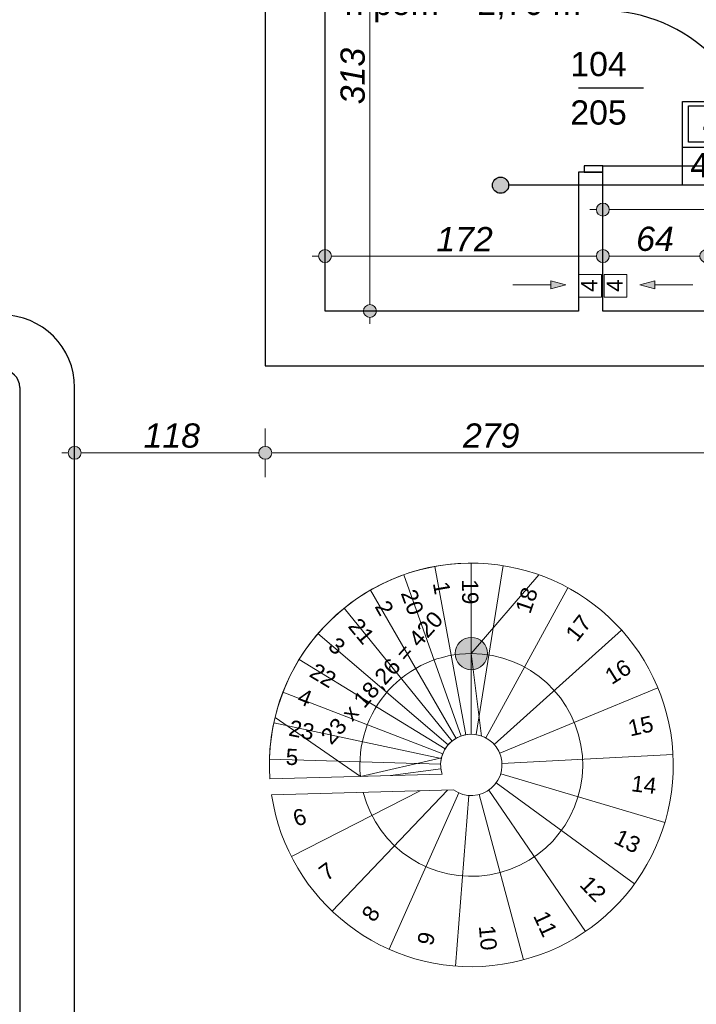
# Model space of a CAD drawing. Header units: millimetres. Extents: x -170998 to -45998, y 10557 to 52557.
# Tile 14 of 92: x -145708 to -141520, y 27655 to 33754. Entities that reach past the tile are written whole.
import ezdxf
from ezdxf.enums import TextEntityAlignment as Align

# ---------------------------------------------------------------- set-up
doc = ezdxf.new("R2010")
doc.units = ezdxf.units.MM
doc.header["$MEASUREMENT"] = 0
doc.linetypes.add('Wipeout_Contour', pattern=[1000, 0, -1000])
for name, color, linetype in [('Drzwi', 7, 'Continuous'), ('Linia', 7, 'Continuous'), ('Obiekt', 7, 'Continuous'), ('Strefa', 7, 'Continuous'), ('Tekst', 7, 'Continuous'), ('Wymiary', 7, 'Continuous'), ('Ściana', 7, 'Continuous')]:
    doc.layers.add(name, color=color, linetype=linetype)
doc.styles.add('Arial', font='txt')
doc.styles.add('Times new roman', font='txt')
doc.dimstyles.new('GENERATED_STYLE__1', dxfattribs={"dimtxt": 150, "dimasz": 152, "dimexe": 0.18, "dimexo": 0, "dimgap": 0.09, "dimtad": 1, "dimtih": 1, "dimtoh": 1, "dimlfac": 0.1, "dimzin": 0, "dimdsep": 46, "dimtxsty": 'Arial', "dimblk": 'ARROWHEAD_11', "dimblk1": 'ARROWHEAD_11', "dimblk2": 'ARROWHEAD_11', "dimcen": 0.09, "dimclrd": 114, "dimclre": 114, "dimclrt": 114, "dimazin": 0, "dimtfac": 1, "dimtdec": 4, "dimtmove": 0, "dimatfit": 3, "dimfxl": 1, "dimtolj": 1, "dimtzin": 0, "dimarcsym": 0})
doc.dimstyles.new('GENERATED_STYLE__2', dxfattribs={"dimtxt": 150, "dimasz": 152, "dimexe": 0.18, "dimexo": 0, "dimgap": 0.09, "dimtad": 1, "dimlfac": 0.1, "dimzin": 0, "dimdsep": 46, "dimtxsty": 'Arial', "dimblk": 'ARROWHEAD_11', "dimblk1": 'ARROWHEAD_11', "dimblk2": 'ARROWHEAD_11', "dimcen": 0.09, "dimclrd": 114, "dimclre": 114, "dimclrt": 114, "dimazin": 0, "dimtfac": 1, "dimtdec": 4, "dimtmove": 0, "dimatfit": 3, "dimfxl": 1, "dimtolj": 1, "dimtzin": 0, "dimarcsym": 0})

# ---------------------------------------------------------------- blocks, each defined once
blk = doc.blocks.new('Pom. porządk._4_02_2', base_point=(-140870, 32964.1))
at = {"layer": 'Strefa'}
for p, q in [((-141604.1, 33247), (-139479, 33247)), ((-141604.1, 32728.4), (-141604.1, 33247)), ((-140870, 33247), (-140870, 32728.4)), ((-139479, 33247), (-139479, 32728.4)), ((-141567.4, 33221), (-140906.7, 33221)), ((-141567.4, 32994.8), (-141567.4, 33221)), ((-140906.7, 33221), (-140906.7, 32994.8)), ((-140906.7, 32994.8), (-141567.4, 32994.8)), ((-141604.1, 32964.1), (-139479, 32964.1)), ((-139479, 32728.4), (-141604.1, 32728.4))]:
    blk.add_line(p, q, dxfattribs=at)
at = {"layer": 'Strefa', "style": 'Arial'}
for tag, height, p in [('ROOM_NUMBER', 180, (-141237, 33119.1)), ('ROOM_NAME', 150, (-140174.5, 33092.5)), ('floor_f', 150, (-140174.5, 32845)), ('ROOM_CALC_AREA', 150, (-141237, 32852.1))]:
    blk.add_attdef(tag, text='', height=height, dxfattribs=at).set_placement(p, align=Align.MIDDLE_CENTER)
blk = doc.blocks.new('*D145')
at = {"layer": 'Wymiary', "linetype": 'Continuous', "lineweight": 13}
for points in [[(-142208, 34625.8), (-142211.1, 34641.1), (-142219.7, 34654.1), (-142232.7, 34662.8), (-142248, 34665.8), (-142263.3, 34662.8), (-142276.3, 34654.1), (-142285, 34641.1), (-142288, 34625.8), (-142285, 34610.5), (-142276.3, 34597.5), (-142263.3, 34588.9), (-142248, 34585.8), (-142232.7, 34588.9), (-142219.7, 34597.5), (-142211.1, 34610.5)], [(-142058, 34625.8), (-142061.1, 34641.1), (-142069.7, 34654.1), (-142082.7, 34662.8), (-142098, 34665.8), (-142113.3, 34662.8), (-142126.3, 34654.1), (-142135, 34641.1), (-142138, 34625.8), (-142135, 34610.5), (-142126.3, 34597.5), (-142113.3, 34588.9), (-142098, 34585.8), (-142082.7, 34588.9), (-142069.7, 34597.5), (-142061.1, 34610.5)]]:
    blk.add_hatch(color=114, dxfattribs=at).paths.add_polyline_path(points)
at = {"layer": 'Wymiary', "color": 114, "lineweight": 13}
for p, q in [((-142248, 34665.8), (-142248, 34775.8)), ((-142098, 34665.8), (-142098, 34775.8)), ((-142248, 34475.8), (-142248, 34585.8)), ((-142208, 34625.8), (-142138, 34625.8)), ((-142098, 34475.8), (-142098, 34585.8))]:
    blk.add_line(p, q, dxfattribs=at)
for centre in [(-142248, 34625.8), (-142098, 34625.8)]:
    blk.add_circle(centre, 40, dxfattribs=at)
blk = doc.blocks.new('ARROWHEAD_11')
at = {"color": 0, "linetype": 'Continuous', "lineweight": 0}
blk.add_line((0, 0), (-1, 0), dxfattribs=at)
at = {"color": 0, "linetype": 'Continuous', "lineweight": 0, "const_width": 0.25, "flags": 128}
blk.add_lwpolyline([(-0.125, 0, 1), (0.125, 0, 1)], format="xyb", close=True, dxfattribs=at)
blk = doc.blocks.new('*D146')
at = {"layer": 'Wymiary', "linetype": 'Continuous', "lineweight": 13}
for points in [[(-142058, 34625.8), (-142061.1, 34641.1), (-142069.7, 34654.1), (-142082.7, 34662.8), (-142098, 34665.8), (-142113.3, 34662.8), (-142126.3, 34654.1), (-142135, 34641.1), (-142138, 34625.8), (-142135, 34610.5), (-142126.3, 34597.5), (-142113.3, 34588.9), (-142098, 34585.8), (-142082.7, 34588.9), (-142069.7, 34597.5), (-142061.1, 34610.5)], [(-141038, 34625.8), (-141041.1, 34641.1), (-141049.7, 34654.1), (-141062.7, 34662.8), (-141078, 34665.8), (-141093.3, 34662.8), (-141106.3, 34654.1), (-141115, 34641.1), (-141118, 34625.8), (-141115, 34610.5), (-141106.3, 34597.5), (-141093.3, 34588.9), (-141078, 34585.8), (-141062.7, 34588.9), (-141049.7, 34597.5), (-141041.1, 34610.5)]]:
    blk.add_hatch(color=114, dxfattribs=at).paths.add_polyline_path(points)
at = {"layer": 'Wymiary', "color": 114, "lineweight": 13}
for p, q in [((-142098, 34665.8), (-142098, 34775.8)), ((-141078, 34665.8), (-141078, 34775.8)), ((-142098, 34475.8), (-142098, 34585.8)), ((-142058, 34625.8), (-141118, 34625.8)), ((-141078, 34475.8), (-141078, 34585.8))]:
    blk.add_line(p, q, dxfattribs=at)
for centre in [(-142098, 34625.8), (-141078, 34625.8)]:
    blk.add_circle(centre, 40, dxfattribs=at)
at = {"layer": 'Wymiary', "color": 114, "lineweight": 13, "char_height": 150, "attachment_point": 7, "style": 'Arial'}
for s, insert in [('\\A1;{\\fArial|b0|i1|c238|p38;15}', (-142058, 34655.8)), ('\\A1;{\\fArial|b0|i1|c238|p38;102}', (-141644.9, 34655.8))]:
    blk.add_mtext(s, dxfattribs=dict(at, insert=insert))
blk = doc.blocks.new('*D178')
at = {"layer": 'Wymiary', "linetype": 'Continuous', "lineweight": 13}
for points in [[(-143500, 35079.3), (-143503, 35094.6), (-143511.7, 35107.6), (-143524.7, 35116.3), (-143540, 35119.3), (-143555.3, 35116.3), (-143568.3, 35107.6), (-143576.9, 35094.6), (-143580, 35079.3), (-143576.9, 35064), (-143568.3, 35051), (-143555.3, 35042.4), (-143540, 35039.3), (-143524.7, 35042.4), (-143511.7, 35051), (-143503, 35064)], [(-143500, 31949.3), (-143503, 31964.6), (-143511.7, 31977.6), (-143524.7, 31986.2), (-143540, 31989.3), (-143555.3, 31986.2), (-143568.3, 31977.6), (-143576.9, 31964.6), (-143580, 31949.3), (-143576.9, 31934), (-143568.3, 31921), (-143555.3, 31912.3), (-143540, 31909.3), (-143524.7, 31912.3), (-143511.7, 31921), (-143503, 31934)]]:
    blk.add_hatch(color=114, dxfattribs=at).paths.add_polyline_path(points)
at = {"layer": 'Wymiary', "color": 114, "lineweight": 13}
for p, q in [((-143580, 35079.3), (-143690, 35079.3)), ((-143390, 35079.3), (-143500, 35079.3)), ((-143540, 31989.3), (-143540, 35039.3)), ((-143580, 31949.3), (-143690, 31949.3)), ((-143540, 31869.3), (-143540, 31909.3)), ((-143390, 31949.3), (-143500, 31949.3))]:
    blk.add_line(p, q, dxfattribs=at)
for centre in [(-143540, 35079.3), (-143540, 31949.3)]:
    blk.add_circle(centre, 40, dxfattribs=at)
at = {"layer": 'Wymiary', "color": 114, "lineweight": 13, "char_height": 150, "attachment_point": 7, "rotation": 90, "style": 'Arial'}
for s, insert in [('\\A1;{\\fArial|b0|i1|c238|p38;15}', (-143570, 34811.7)), ('\\A1;{\\fArial|b0|i1|c238|p38;313}', (-143570, 33229.7))]:
    blk.add_mtext(s, dxfattribs=dict(at, insert=insert))
blk = doc.blocks.new('*D181')
at = {"layer": 'Wymiary', "linetype": 'Continuous', "lineweight": 13}
for points in [[(-143778, 32289.6), (-143781.1, 32304.9), (-143789.7, 32317.9), (-143802.7, 32326.5), (-143818, 32329.6), (-143833.3, 32326.5), (-143846.3, 32317.9), (-143855, 32304.9), (-143858, 32289.6), (-143855, 32274.3), (-143846.3, 32261.3), (-143833.3, 32252.6), (-143818, 32249.6), (-143802.7, 32252.6), (-143789.7, 32261.3), (-143781.1, 32274.3)], [(-142058, 32289.6), (-142061.1, 32304.9), (-142069.7, 32317.9), (-142082.7, 32326.5), (-142098, 32329.6), (-142113.3, 32326.5), (-142126.3, 32317.9), (-142135, 32304.9), (-142138, 32289.6), (-142135, 32274.3), (-142126.3, 32261.3), (-142113.3, 32252.6), (-142098, 32249.6), (-142082.7, 32252.6), (-142069.7, 32261.3), (-142061.1, 32274.3)]]:
    blk.add_hatch(color=114, dxfattribs=at).paths.add_polyline_path(points)
at = {"layer": 'Wymiary', "color": 114, "lineweight": 13}
for p, q in [((-143818, 32329.6), (-143818, 32439.6)), ((-142098, 32329.6), (-142098, 32439.6)), ((-143898, 32289.6), (-143858, 32289.6)), ((-143778, 32289.6), (-142138, 32289.6)), ((-143818, 32139.6), (-143818, 32249.6)), ((-142098, 32139.6), (-142098, 32249.6))]:
    blk.add_line(p, q, dxfattribs=at)
for centre in [(-143818, 32289.6), (-142098, 32289.6)]:
    blk.add_circle(centre, 40, dxfattribs=at)
at = {"layer": 'Wymiary', "color": 114, "lineweight": 13, "insert": (-143128.8, 32319.6), "char_height": 150, "attachment_point": 7, "style": 'Arial'}
blk.add_mtext('\\A1;{\\fArial|b0|i1|c238|p38;172}', dxfattribs=at)
blk = doc.blocks.new('*D182')
at = {"layer": 'Wymiary', "linetype": 'Continuous', "lineweight": 13}
for points in [[(-142058, 32289.6), (-142061.1, 32304.9), (-142069.7, 32317.9), (-142082.7, 32326.5), (-142098, 32329.6), (-142113.3, 32326.5), (-142126.3, 32317.9), (-142135, 32304.9), (-142138, 32289.6), (-142135, 32274.3), (-142126.3, 32261.3), (-142113.3, 32252.6), (-142098, 32249.6), (-142082.7, 32252.6), (-142069.7, 32261.3), (-142061.1, 32274.3)], [(-141418, 32289.6), (-141421.1, 32304.9), (-141429.7, 32317.9), (-141442.7, 32326.5), (-141458, 32329.6), (-141473.3, 32326.5), (-141486.3, 32317.9), (-141495, 32304.9), (-141498, 32289.6), (-141495, 32274.3), (-141486.3, 32261.3), (-141473.3, 32252.6), (-141458, 32249.6), (-141442.7, 32252.6), (-141429.7, 32261.3), (-141421.1, 32274.3)]]:
    blk.add_hatch(color=114, dxfattribs=at).paths.add_polyline_path(points)
at = {"layer": 'Wymiary', "color": 114, "lineweight": 13}
for p, q in [((-142098, 32329.6), (-142098, 32439.6)), ((-141458, 32329.6), (-141458, 32439.6)), ((-142058, 32289.6), (-141498, 32289.6)), ((-142098, 32139.6), (-142098, 32249.6)), ((-141458, 32139.6), (-141458, 32249.6))]:
    blk.add_line(p, q, dxfattribs=at)
for centre in [(-142098, 32289.6), (-141458, 32289.6)]:
    blk.add_circle(centre, 40, dxfattribs=at)
at = {"layer": 'Wymiary', "color": 114, "lineweight": 13, "insert": (-141891.8, 32319.6), "char_height": 150, "attachment_point": 7, "style": 'Arial'}
blk.add_mtext('\\A1;{\\fArial|b0|i1|c238|p38;64}', dxfattribs=at)
blk = doc.blocks.new('*D219')
at = {"layer": 'Wymiary', "linetype": 'Continuous', "lineweight": 13}
for points in [[(-142058, 32577.6), (-142061.1, 32592.9), (-142069.7, 32605.9), (-142082.7, 32614.5), (-142098, 32617.6), (-142113.3, 32614.5), (-142126.3, 32605.9), (-142135, 32592.9), (-142138, 32577.6), (-142135, 32562.3), (-142126.3, 32549.3), (-142113.3, 32540.6), (-142098, 32537.6), (-142082.7, 32540.6), (-142069.7, 32549.3), (-142061.1, 32562.3)], [(-125868, 32577.6), (-125871.1, 32592.9), (-125879.7, 32605.9), (-125892.7, 32614.5), (-125908, 32617.6), (-125923.3, 32614.5), (-125936.3, 32605.9), (-125945, 32592.9), (-125948, 32577.6), (-125945, 32562.3), (-125936.3, 32549.3), (-125923.3, 32540.6), (-125908, 32537.6), (-125892.7, 32540.6), (-125879.7, 32549.3), (-125871.1, 32562.3)]]:
    blk.add_hatch(color=114, dxfattribs=at).paths.add_polyline_path(points)
at = {"layer": 'Wymiary', "color": 114, "lineweight": 13}
for p, q in [((-142098, 32617.6), (-142098, 32727.6)), ((-125908, 32617.6), (-125908, 32727.6)), ((-142178, 32577.6), (-142138, 32577.6)), ((-142058, 32577.6), (-125948, 32577.6)), ((-125868, 32577.6), (-125828, 32577.6)), ((-142098, 32427.6), (-142098, 32537.6)), ((-125908, 32427.6), (-125908, 32537.6))]:
    blk.add_line(p, q, dxfattribs=at)
for centre in [(-142098, 32577.6), (-125908, 32577.6)]:
    blk.add_circle(centre, 40, dxfattribs=at)
at = {"layer": 'Wymiary', "color": 114, "lineweight": 13, "insert": (-134259.5, 32607.6), "char_height": 150, "attachment_point": 7, "style": 'Arial'}
blk.add_mtext('\\A1;{\\fArial|b0|i1|c238|p38;1\xa0619}', dxfattribs=at)
blk = doc.blocks.new('*D667')
at = {"layer": 'Wymiary', "linetype": 'Continuous', "lineweight": 13}
for points in [[(-145328, 31070.8), (-145331.1, 31086.2), (-145339.7, 31099.1), (-145352.7, 31107.8), (-145368, 31110.8), (-145383.3, 31107.8), (-145396.3, 31099.1), (-145405, 31086.2), (-145408, 31070.8), (-145405, 31055.5), (-145396.3, 31042.6), (-145383.3, 31033.9), (-145368, 31030.8), (-145352.7, 31033.9), (-145339.7, 31042.6), (-145331.1, 31055.5)], [(-144148, 31070.8), (-144151.1, 31086.2), (-144159.7, 31099.1), (-144172.7, 31107.8), (-144188, 31110.8), (-144203.3, 31107.8), (-144216.3, 31099.1), (-144225, 31086.2), (-144228, 31070.8), (-144225, 31055.5), (-144216.3, 31042.6), (-144203.3, 31033.9), (-144188, 31030.8), (-144172.7, 31033.9), (-144159.7, 31042.6), (-144151.1, 31055.5)]]:
    blk.add_hatch(color=114, dxfattribs=at).paths.add_polyline_path(points)
at = {"layer": 'Wymiary', "color": 114, "lineweight": 13}
for p, q in [((-145368, 31110.8), (-145368, 31220.8)), ((-144188, 31110.8), (-144188, 31220.8)), ((-145448, 31070.8), (-145408, 31070.8)), ((-145328, 31070.8), (-144228, 31070.8)), ((-145368, 30920.8), (-145368, 31030.8)), ((-144188, 30920.8), (-144188, 31030.8))]:
    blk.add_line(p, q, dxfattribs=at)
for centre in [(-145368, 31070.8), (-144188, 31070.8)]:
    blk.add_circle(centre, 40, dxfattribs=at)
at = {"layer": 'Wymiary', "color": 114, "lineweight": 13, "insert": (-144941.2, 31100.8), "char_height": 150, "attachment_point": 7, "style": 'Arial'}
blk.add_mtext('\\A1;{\\fArial|b0|i1|c238|p38;118}', dxfattribs=at)
blk = doc.blocks.new('*D668')
at = {"layer": 'Wymiary', "linetype": 'Continuous', "lineweight": 13}
for points in [[(-144148, 31070.8), (-144151.1, 31086.2), (-144159.7, 31099.1), (-144172.7, 31107.8), (-144188, 31110.8), (-144203.3, 31107.8), (-144216.3, 31099.1), (-144225, 31086.2), (-144228, 31070.8), (-144225, 31055.5), (-144216.3, 31042.6), (-144203.3, 31033.9), (-144188, 31030.8), (-144172.7, 31033.9), (-144159.7, 31042.6), (-144151.1, 31055.5)], [(-141358, 31070.8), (-141361.1, 31086.2), (-141369.7, 31099.1), (-141382.7, 31107.8), (-141398, 31110.8), (-141413.3, 31107.8), (-141426.3, 31099.1), (-141435, 31086.2), (-141438, 31070.8), (-141435, 31055.5), (-141426.3, 31042.6), (-141413.3, 31033.9), (-141398, 31030.8), (-141382.7, 31033.9), (-141369.7, 31042.6), (-141361.1, 31055.5)]]:
    blk.add_hatch(color=114, dxfattribs=at).paths.add_polyline_path(points)
at = {"layer": 'Wymiary', "color": 114, "lineweight": 13}
for p, q in [((-144188, 31110.8), (-144188, 31220.8)), ((-141398, 31110.8), (-141398, 31220.8)), ((-144148, 31070.8), (-141438, 31070.8)), ((-144188, 30920.8), (-144188, 31030.8)), ((-141398, 30920.8), (-141398, 31030.8))]:
    blk.add_line(p, q, dxfattribs=at)
for centre in [(-144188, 31070.8), (-141398, 31070.8)]:
    blk.add_circle(centre, 40, dxfattribs=at)
at = {"layer": 'Wymiary', "color": 114, "lineweight": 13, "insert": (-142963.8, 31100.8), "char_height": 150, "attachment_point": 7, "style": 'Arial'}
blk.add_mtext('\\A1;{\\fArial|b0|i1|c238|p38;279}', dxfattribs=at)
blk = doc.blocks.new('*D677')
at = {"layer": 'Wymiary', "linetype": 'Continuous', "lineweight": 13}
for points in [[(-147038, 34115.2), (-147041.1, 34130.5), (-147049.7, 34143.5), (-147062.7, 34152.2), (-147078, 34155.2), (-147093.3, 34152.2), (-147106.3, 34143.5), (-147115, 34130.5), (-147118, 34115.2), (-147115, 34099.9), (-147106.3, 34086.9), (-147093.3, 34078.3), (-147078, 34075.2), (-147062.7, 34078.3), (-147049.7, 34086.9), (-147041.1, 34099.9)], [(-144148, 34115.2), (-144151.1, 34130.5), (-144159.7, 34143.5), (-144172.7, 34152.2), (-144188, 34155.2), (-144203.3, 34152.2), (-144216.3, 34143.5), (-144225, 34130.5), (-144228, 34115.2), (-144225, 34099.9), (-144216.3, 34086.9), (-144203.3, 34078.3), (-144188, 34075.2), (-144172.7, 34078.3), (-144159.7, 34086.9), (-144151.1, 34099.9)]]:
    blk.add_hatch(color=114, dxfattribs=at).paths.add_polyline_path(points)
at = {"layer": 'Wymiary', "color": 114, "lineweight": 13}
for p, q in [((-147078, 34155.2), (-147078, 34265.2)), ((-144188, 34155.2), (-144188, 34265.2)), ((-147038, 34115.2), (-144228, 34115.2)), ((-144148, 34115.2), (-144108, 34115.2)), ((-147078, 33965.2), (-147078, 34075.2)), ((-144188, 33965.2), (-144188, 34075.2))]:
    blk.add_line(p, q, dxfattribs=at)
for centre in [(-147078, 34115.2), (-144188, 34115.2)]:
    blk.add_circle(centre, 40, dxfattribs=at)
at = {"layer": 'Wymiary', "color": 114, "lineweight": 13, "insert": (-145803.8, 34145.2), "char_height": 150, "attachment_point": 7, "style": 'Arial'}
blk.add_mtext('\\A1;{\\fArial|b0|i1|c238|p38;289}', dxfattribs=at)
blk = doc.blocks.new('*D755')
at = {"layer": 'Wymiary', "linetype": 'Continuous', "lineweight": 13}
for points in [[(-157587.9, 32324.3), (-157591, 32339.6), (-157599.6, 32352.6), (-157612.6, 32361.2), (-157627.9, 32364.3), (-157643.2, 32361.2), (-157656.2, 32352.6), (-157664.9, 32339.6), (-157667.9, 32324.3), (-157664.9, 32309), (-157656.2, 32296), (-157643.2, 32287.3), (-157627.9, 32284.3), (-157612.6, 32287.3), (-157599.6, 32296), (-157591, 32309)], [(-140548.1, 16772), (-140551.2, 16787.3), (-140559.9, 16800.3), (-140572.8, 16809), (-140588.1, 16812), (-140603.5, 16809), (-140616.4, 16800.3), (-140625.1, 16787.3), (-140628.1, 16772), (-140625.1, 16756.7), (-140616.4, 16743.7), (-140603.5, 16735.1), (-140588.1, 16732), (-140572.8, 16735.1), (-140559.9, 16743.7), (-140551.2, 16756.7)]]:
    blk.add_hatch(color=114, dxfattribs=at).paths.add_polyline_path(points)
at = {"layer": 'Wymiary', "color": 114, "lineweight": 13}
for p, q in [((-157598.4, 32297.3), (-140617.7, 16799)), ((-140561.2, 16801.6), (-140487, 16882.8)), ((-140689.3, 16661.2), (-140615.1, 16742.5)), ((-140558.6, 16745.1), (-140529.1, 16718.1))]:
    blk.add_line(p, q, dxfattribs=at)
blk.add_circle((-140588.1, 16772), 40, dxfattribs=at)
at = {"layer": 'Wymiary', "color": 114, "lineweight": 13, "insert": (-149256, 24723.8), "char_height": 150, "attachment_point": 7, "rotation": 317.61321, "style": 'Arial'}
blk.add_mtext('\\A1;{\\fArial|b0|i1|c238|p38;2305}', dxfattribs=at)
blk = doc.blocks.new('*D757')
at = {"layer": 'Wymiary', "linetype": 'Continuous', "lineweight": 13}
for points in [[(-160103.3, 29568.3), (-160106.3, 29583.6), (-160115, 29596.6), (-160128, 29605.3), (-160143.3, 29608.3), (-160158.6, 29605.3), (-160171.6, 29596.6), (-160180.2, 29583.6), (-160183.3, 29568.3), (-160180.2, 29553), (-160171.6, 29540), (-160158.6, 29531.4), (-160143.3, 29528.3), (-160128, 29531.4), (-160115, 29540), (-160106.3, 29553)], [(-143293.9, 14226.4), (-143297, 14241.7), (-143305.7, 14254.7), (-143318.6, 14263.4), (-143333.9, 14266.4), (-143349.2, 14263.4), (-143362.2, 14254.7), (-143370.9, 14241.7), (-143373.9, 14226.4), (-143370.9, 14211.1), (-143362.2, 14198.1), (-143349.2, 14189.5), (-143333.9, 14186.4), (-143318.6, 14189.5), (-143305.7, 14198.1), (-143297, 14211.1)]]:
    blk.add_hatch(color=114, dxfattribs=at).paths.add_polyline_path(points)
at = {"layer": 'Wymiary', "color": 114, "lineweight": 13}
for p, q in [((-160116.3, 29597.9), (-160042.1, 29679.1)), ((-160244.4, 29457.5), (-160170.2, 29538.8)), ((-160113.7, 29541.4), (-143363.5, 14253.4)), ((-143307, 14256), (-143232.8, 14337.2)), ((-143435.1, 14115.6), (-143360.9, 14196.9)), ((-143304.4, 14199.4), (-143274.9, 14172.5))]:
    blk.add_line(p, q, dxfattribs=at)
for centre in [(-160143.3, 29568.3), (-143333.9, 14226.4)]:
    blk.add_circle(centre, 40, dxfattribs=at)
at = {"layer": 'Wymiary', "color": 114, "lineweight": 13, "insert": (-151886.5, 22073), "char_height": 150, "attachment_point": 7, "rotation": 317.61321, "style": 'Arial'}
blk.add_mtext('\\A1;{\\fArial|b0|i1|c238|p38;2296}', dxfattribs=at)

msp = doc.modelspace()

# ---------------------------------------------------------------- hatches: boundary and pattern name
at = {"layer": 'Linia', "linetype": 'Continuous'}
msp.add_hatch(color=256, dxfattribs=at).paths.add_polyline_path([(-142681.208, 32728.407), (-142685.014, 32747.541), (-142695.853, 32763.762), (-142712.074, 32774.601), (-142731.208, 32778.407), (-142750.342, 32774.601), (-142766.563, 32763.762), (-142777.402, 32747.541), (-142781.208, 32728.407), (-142777.402, 32709.272), (-142766.563, 32693.051), (-142750.342, 32682.213), (-142731.208, 32678.407), (-142712.074, 32682.213), (-142695.853, 32693.051), (-142685.014, 32709.272)])
at = {"layer": 'Linia', "linetype": 'Continuous', "lineweight": 13}
for points in [[(-142327.225, 32112.178), (-142420.526, 32137.178), (-142420.526, 32087.178)], [(-141868.812, 32112.178), (-141775.511, 32087.178), (-141775.511, 32137.178)]]:
    msp.add_hatch(color=150, dxfattribs=at).paths.add_polyline_path(points)

# ---------------------------------------------------------------- linework, layer by layer
at = {"layer": 'Drzwi'}
for p, q in [((-142098.018, 32849.281), (-142213.018, 32849.281)), ((-142213.018, 32849.281), (-142213.018, 32809.281)), ((-142098.018, 32809.281), (-142098.018, 32849.281)), ((-142098.018, 32849.281), (-141138.018, 32849.281)), ((-142213.018, 32809.281), (-142098.018, 32809.281)), ((-142098.018, 32809.281), (-142213.018, 32809.281))]:
    msp.add_line(p, q, dxfattribs=at)
msp.add_arc((-142098.018, 32849.281), 960, 0, 90, dxfattribs=at)
at = {"layer": 'Linia'}
msp.add_line((-141604.054, 32728.407), (-142681.208, 32728.407), dxfattribs=at)
at = {"layer": 'Linia', "color": 150, "lineweight": 13}
for p, q in [((-142106.59, 32175.512), (-142246.59, 32175.512)), ((-142246.59, 32175.512), (-142246.59, 32035.512)), ((-142106.59, 32035.512), (-142106.59, 32175.512)), ((-142089.447, 32175.512), (-141949.447, 32175.512)), ((-142089.447, 32035.512), (-142089.447, 32175.512)), ((-141949.447, 32175.512), (-141949.447, 32035.512)), ((-142654.917, 32112.178), (-142420.526, 32112.178)), ((-142327.225, 32112.178), (-142420.526, 32137.178)), ((-142420.526, 32087.178), (-142420.526, 32137.178)), ((-142327.225, 32112.178), (-142420.526, 32087.178)), ((-141868.812, 32112.178), (-141775.511, 32137.178)), ((-141868.812, 32112.178), (-141775.511, 32087.178)), ((-141775.511, 32137.178), (-141775.511, 32087.178)), ((-141541.12, 32112.178), (-141775.511, 32112.178)), ((-142246.59, 32035.512), (-142106.59, 32035.512)), ((-141949.447, 32035.512), (-142089.447, 32035.512))]:
    msp.add_line(p, q, dxfattribs=at)
at = {"layer": 'Linia'}
msp.add_circle((-142731.208, 32728.407), 50, dxfattribs=at)
at = {"layer": 'Obiekt'}
msp.add_line((-141846.64, 33329.281), (-142248.018, 33329.281), dxfattribs=at)
at = {"layer": 'Ściana'}
for p, q in [((-142213.018, 32809.281), (-142248.018, 32809.281)), ((-142098.018, 32809.281), (-142213.018, 32809.281))]:
    msp.add_line(p, q, dxfattribs=at)
at = {"layer": 'Ściana', "flags": 128}
for points in [[(-144188.018, 42318.058), (-144188.018, 31609.281)], [(-143818.018, 31949.281), (-143818.018, 35079.32)], [(-142248.018, 32809.281), (-142248.018, 31949.281)], [(-142098.018, 31949.281), (-142098.018, 32809.281)], [(-142248.018, 31949.281), (-143818.018, 31949.281)], [(-141458.018, 31949.281), (-142098.018, 31949.281)], [(-144188.018, 31609.281), (-143818.018, 31609.281)], [(-143818.018, 31609.281), (-141398.018, 31609.281)]]:
    msp.add_lwpolyline(points, dxfattribs=at)

# ---------------------------------------------------------------- block references
at = {"layer": 'Strefa'}
ref = msp.add_blockref('Pom. porządk._4_02_2', (-140870.014, 32964.121), dxfattribs=at)
ref.add_attrib('ROOM_NAME', 'Pom. porządk.', dxfattribs={"color": 7, "height": 150, "style": 'Arial'}).set_placement((-140174.493, 33092.521), align=Align.MIDDLE_CENTER)
ref.add_attrib('ROOM_NUMBER', '4/02', dxfattribs={"color": 7, "height": 180, "style": 'Arial'}).set_placement((-141237.034, 33119.068), align=Align.MIDDLE_CENTER)
ref.add_attrib('ROOM_CALC_AREA', '4,9 m2', dxfattribs={"color": 7, "height": 150, "style": 'Arial'}).set_placement((-141237.034, 32852.067), align=Align.MIDDLE_CENTER)
ref.add_attrib('floor_f', 'płytki ceram.', dxfattribs={"color": 7, "height": 150, "style": 'Arial'}).set_placement((-140174.493, 32845.021), align=Align.MIDDLE_CENTER)

# ---------------------------------------------------------------- texts
at = {"layer": 'Obiekt', "char_height": 150, "attachment_point": 7, "style": 'Arial'}
for s, insert in [('\\A1;{\\fArial|b0|i0|c238|p38;104}', (-142299.679, 33401.813)), ('\\A1;{\\fArial|b0|i0|c238|p38;205}', (-142299.679, 33101.813))]:
    msp.add_mtext(s, dxfattribs=dict(at, insert=insert))
at = {"layer": 'Tekst', "insert": (-142965.286, 33932.853), "char_height": 150, "attachment_point": 2, "style": 'Times new roman'}
msp.add_mtext('\\A1;{\\fArial|b0|i0|c0|p38;h pom = 2,70 m}', dxfattribs=at)
at = {"layer": 'Tekst', "color": 150, "lineweight": 13, "char_height": 100, "attachment_point": 4, "rotation": 90, "style": 'Arial'}
for insert in [(-142182.304, 32067.569), (-142025.161, 32067.569)]:
    msp.add_mtext('\\A1;{\\fArial|b0|i0|c238|p38;4}', dxfattribs=dict(at, insert=insert))

# ---------------------------------------------------------------- dimensions: what is measured, and where the dimension line sits
at = {"layer": 'Wymiary', "color": 114, "lineweight": 13}
dim = msp.add_linear_dim(base=(-143539.974, 35079.32), p1=(-143818.018, 31949.281), p2=(-143818.018, 35079.32), angle=90, dimstyle='GENERATED_STYLE__2', dxfattribs=at)
dim.commit()
dim.dimension.update_dxf_attribs({"geometry": '*D178', "text_midpoint": (-143644.974, 33400.472), "dimtype": 160, "text_rotation": 90})
for base, p1, p2, picture, middle in [((-141078.018, 34625.82), (-142098.018, 33589.301), (-141078.018, 35079.32), '*D146', (-141474.189, 34730.82)), ((-142098.018, 34625.82), (-142248.018, 34915.32), (-142098.018, 33589.301), '*D145', (-141944.189, 34730.82)), ((-142098.018, 32289.584), (-143818.018, 31949.281), (-142098.018, 31949.281), '*D181', (-142958.018, 32394.584)), ((-141458.018, 32289.584), (-142098.018, 31949.281), (-141458.018, 31949.281), '*D182', (-141778.018, 32394.584))]:
    dim = msp.add_linear_dim(base=base, p1=p1, p2=p2, dimstyle='GENERATED_STYLE__1', dxfattribs=at)
    dim.commit()
    dim.dimension.update_dxf_attribs({"geometry": picture, "text_midpoint": middle, "dimtype": 160})

# ---------------------------------------------------------------- wipeouts: each hides what was drawn before it
at = {"color": 254, "linetype": 'Wipeout_Contour', "lineweight": 0, "ltscale": 593924.596959}
msp.add_wipeout([(-145368.018, 27209.281), (-145368.018, 31475.084), (-145708.018, 31475.084), (-145708.018, 27209.281)], dxfattribs=at).dxf.layer = 'Ściana'

# ---------------------------------------------------------------- next in the draw order: linework, layer by layer
at = {"layer": 'Ściana', "flags": 128}
for points in [[(-145708.018, 31475.084), (-145708.018, 27209.281)], [(-145368.018, 27209.281), (-145368.018, 31475.084)]]:
    msp.add_lwpolyline(points, dxfattribs=at)
at = {"layer": 'Ściana'}
for radius in [450, 110]:
    msp.add_arc((-145818.018, 31475.084), radius, 0, 90, dxfattribs=at)

# ---------------------------------------------------------------- next in the draw order: wipeouts: each hides what was drawn before it
at = {"color": 254, "linetype": 'Wipeout_Contour', "lineweight": 0, "ltscale": 607166.035842}
msp.add_wipeout([(-158350.649, 31532.41), (-141547.974, 16183.2), (-141047.974, 16268.222), (-158080.996, 31827.854)], dxfattribs=at).dxf.layer = 'Ściana'

# ---------------------------------------------------------------- next in the draw order: hatches: boundary and pattern name
at = {"layer": 'Obiekt', "linetype": 'Continuous'}
msp.add_hatch(color=256, dxfattribs=at).paths.add_polyline_path([(-142912.327, 29927.685, 1), (-142912.327, 29727.685, 1)])

# ---------------------------------------------------------------- next in the draw order: linework, layer by layer
at = {"layer": 'Obiekt', "color": 252, "lineweight": 20}
for p, q in [((-142912.327, 29327.685), (-142912.327, 30387.685)), ((-142912.327, 29327.685), (-142912.327, 30387.685)), ((-142882.353, 29325.306), (-142715.127, 30372.032)), ((-142975.737, 29316.792), (-143329.498, 30316.018)), ((-142946.687, 29324.552), (-143138.38, 30367.075)), ((-142912.327, 29827.685), (-142495.156, 30316.018)), ((-143007.082, 29302.371), (-143535.712, 30221.147)), ((-142821.455, 29304.545), (-142314.487, 30235.45)), ((-143031.876, 29285.361), (-143698.833, 30109.235)), ((-143056.611, 29261.306), (-143861.562, 29950.982)), ((-142770.978, 29264.651), (-141982.399, 29972.99)), ((-142912.327, 29827.685), (-142848.917, 29316.792)), ((-143074.306, 29236.996), (-143977.981, 29791.047)), ((-143089.595, 29206.066), (-144078.566, 29587.558)), ((-142736.709, 29210.199), (-141756.943, 29614.748)), ((-143098.163, 29177.244), (-144134.934, 29397.939)), ((-143598.684, 29066.871), (-144127.253, 29431.722)), ((-143102.253, 29142.984), (-144161.841, 29172.549)), ((-143102.253, 29142.984), (-144161.841, 29172.549)), ((-143598.684, 29066.871), (-143096.996, 29182.379)), ((-142722.577, 29147.431), (-141663.972, 29201.802)), ((-143100.711, 29112.955), (-143413.346, 29071.915)), ((-143093.554, 29080.618), (-144159.36, 29051.611)), ((-142730.204, 29083.546), (-141714.147, 28781.504)), ((-143021.992, 28982.528), (-144148.439, 28951.872)), ((-143228.203, 28976.916), (-144026.339, 28570.695)), ((-143060.72, 28981.474), (-143773.243, 28231.416)), ((-142804.838, 28981.013), (-142205.164, 28106.947)), ((-142758.714, 29025.868), (-141901.713, 28402.049)), ((-142989.71, 28964.157), (-143421.429, 27996.057)), ((-142927.361, 28948.281), (-143011.237, 27891.604)), ((-142863.288, 28954.122), (-142589.703, 27930.037))]:
    msp.add_line(p, q, dxfattribs=at)
msp.add_circle((-142912.327, 29827.685), 100, dxfattribs=at)
for radius, start, end in [(1250, 90, 183.948446), (1250, 188.548741, 178.401753), (690, 90, 185.890621), (690, 194.294853, 90), (190, 90, 197.478838), (190, 234.747232, 178.401753)]:
    msp.add_arc((-142912.327, 29137.685), radius, start, end, dxfattribs=at)

# ---------------------------------------------------------------- next in the draw order: texts
at = {"layer": 'Obiekt', "color": 252, "lineweight": 20, "char_height": 100, "attachment_point": 4, "style": 'Arial'}
for s, insert, rotation in [('\\A1;{\\fArial|b0|i0|c238|p38;1}', (-143101.405, 30272.05), 279.747864), ('\\A1;{\\fArial|b0|i0|c238|p38;19}', (-142920.903, 30287.663), 270.670975), ('\\A1;{\\fArial|b0|i0|c238|p38;20}', (-143304.202, 30218.87), 290.166703), ('\\A1;{\\fArial|b0|i0|c238|p38;18}', (-142594.854, 30084.096), 71.175247), ('\\A1;{\\fArial|b0|i0|c238|p38;2}', (-143469.143, 30143.91), 299.243593), ('\\A1;{\\fArial|b0|i0|c238|p38;17}', (-142297.85, 29924.393), 51.679518), ('\\A1;{\\fArial|b0|i0|c238|p38; 23 x 18,26 = 420}', (-143835.55, 29255.75), 47.94531), ('\\A1;{\\fArial|b0|i0|c238|p38;21}', (-143641.931, 30026.623), 309.662432), ('\\A1;{\\fArial|b0|i0|c238|p38;3}', (-143773.598, 29899.745), 318.739321), ('\\A1;{\\fArial|b0|i0|c238|p38;22}', (-143896.772, 29732.162), 329.15816), ('\\A1;{\\fArial|b0|i0|c238|p38;16}', (-142070.089, 29673.518), 32.18379), ('\\A1;{\\fArial|b0|i0|c238|p38;4}', (-143978.228, 29569.412), 338.235049), ('\\A1;{\\fArial|b0|i0|c238|p38;23}', (-144038.897, 29368.694), 348.653889), ('\\A1;{\\fArial|b0|i0|c238|p38;15}', (-141939.55, 29361.711), 12.688061), ('\\A1;{\\fArial|b0|i0|c238|p38;5}', (-144061.231, 29188.107), 357.730778), ('\\A1;{\\fArial|b0|i0|c238|p38;14}', (-141920.46, 29025.033), 353.192333), ('\\A1;{\\fArial|b0|i0|c238|p38;6}', (-144012.189, 28801.786), 17.226506), ('\\A1;{\\fArial|b0|i0|c238|p38;13}', (-142015.303, 28699.7), 333.696605), ('\\A1;{\\fArial|b0|i0|c238|p38;7}', (-143837.519, 28454.639), 36.722234), ('\\A1;{\\fArial|b0|i0|c238|p38;12}', (-142212.29, 28426.039), 314.200876), ('\\A1;{\\fArial|b0|i0|c238|p38;8}', (-143555.833, 28184.573), 56.217963), ('\\A1;{\\fArial|b0|i0|c238|p38;11}', (-142485.724, 28224.076), 294.705148), ('\\A1;{\\fArial|b0|i0|c238|p38;10}', (-142816.82, 28144.024), 275.20942), ('\\A1;{\\fArial|b0|i0|c238|p38;9}', (-143200.851, 28024.457), 75.713691)]:
    msp.add_mtext(s, dxfattribs=dict(at, insert=insert, rotation=rotation))

# ---------------------------------------------------------------- next in the draw order: dimensions: what is measured, and where the dimension line sits
at = {"layer": 'Wymiary', "color": 114, "lineweight": 13}
for base, p1, p2, picture, middle in [((-144188.018, 34115.206), (-147078.018, 35255.843), (-144188.018, 31609.281), '*D677', (-145633.018, 34220.206)), ((-125908.019, 32577.59), (-142098.018, 33589.301), (-125908.019, 28394.32), '*D219', (-134003.019, 32682.59)), ((-144188.018, 31070.845), (-145368.018, 29342.183), (-144188.018, 31609.281), '*D667', (-144778.018, 31175.845)), ((-141398.018, 31070.845), (-144188.018, 31609.281), (-141398.018, 31609.281), '*D668', (-142793.018, 31175.845))]:
    dim = msp.add_linear_dim(base=base, p1=p1, p2=p2, dimstyle='GENERATED_STYLE__1', dxfattribs=at)
    dim.commit()
    dim.dimension.update_dxf_attribs({"geometry": picture, "text_midpoint": middle, "dimtype": 160})
for base, p1, p2, text, picture, middle in [((-140588.146, 16772.032), (-158316.132, 31570.228), (-141047.974, 16268.222), '2305', '*D755', (-149037.246, 24625.707)), ((-143333.94, 14226.412), (-159768.887, 29978.522), (-141547.974, 16183.2), '2296', '*D757', (-151667.82, 21974.926))]:
    dim = msp.add_linear_dim(base=base, p1=p1, p2=p2, angle=317.6132114, text=text, dimstyle='GENERATED_STYLE__2', dxfattribs=at)
    dim.commit()
    dim.dimension.update_dxf_attribs({"geometry": picture, "text_midpoint": middle, "dimtype": 160, "text_rotation": 317.6132114})

doc.saveas('drawing.dxf')
